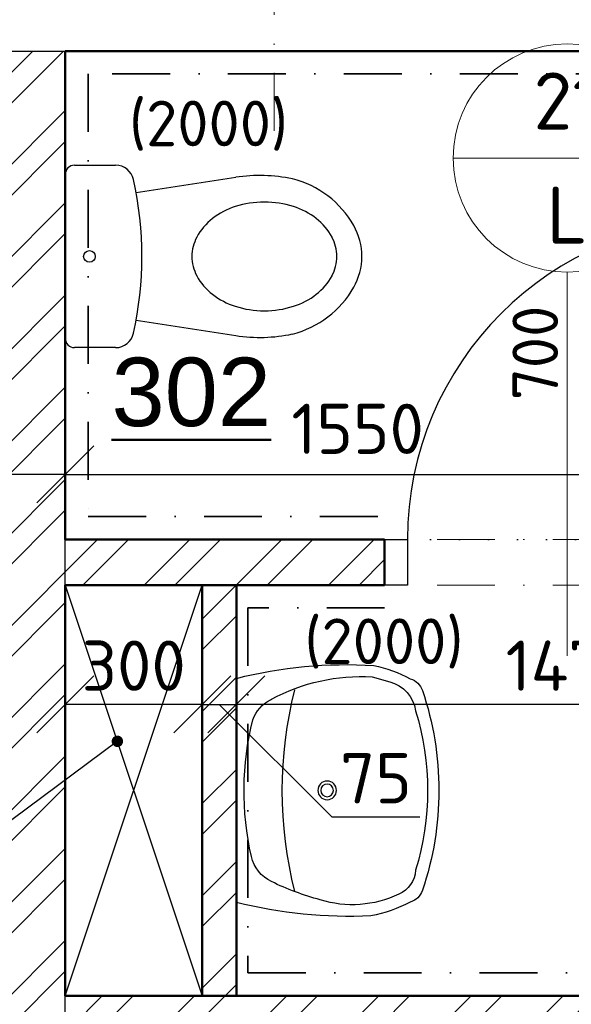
# Model space of a CAD drawing. Header units: millimetres. Extents: x -118752 to 407724, y -73278 to 155058.
# Tile 45 of 256: x 90874 to 92084, y -30197 to -28039. Entities that reach past the tile are written whole.
import ezdxf
from ezdxf.enums import TextEntityAlignment as Align

# ---------------------------------------------------------------- set-up
doc = ezdxf.new("R2010")
doc.units = ezdxf.units.MM
doc.header["$LTSCALE"] = 10
doc.linetypes.add('DASHDOT', pattern=[25.4, 12.7, -6.35, 0, -6.35])
doc.linetypes.add('DOT', pattern=[6.35, 0, -6.35])
for name, color, linetype in [('CA_2D-WC (65x40)', 7, 'Continuous'), ('CA_umyvadlo 1 (55x45)', 7, 'Continuous'), ('IN_SANITA', 7, 'Continuous')]:
    doc.layers.add(name, color=color, linetype=linetype)
for name, color, linetype, lineweight in [('CKBUBLINY', 1, 'Continuous', 18), ('CKBUBLINY_POPIS', 3, 'Continuous', 25), ('CKDVERE_', 7, 'Continuous', 25), ('CKDVERE_NADROVINOU', 1, 'DASHDOT', 18), ('CKDVERE_OSY', 1, 'Continuous', 18), ('CKDVERE_POPIS', 3, 'Continuous', 25), ('CKDVERE_ZARUBNE_RAM', 5, 'Continuous', 25), ('CKKOTY', 3, 'Continuous', 25), ('CKOBKLAD_POPIS', 3, 'Continuous', 25), ('CKPOPISM', 6, 'Continuous', 50), ('CKRASTR', 7, 'DASHDOT', 15), ('CKSTENY_PODROVINOU', 7, 'Continuous', 25), ('CKSTENY_REZ', 6, 'Continuous', 50), ('CKTEXTY_MALE', 3, 'Continuous', 18), ('obklady', 4, 'DASHDOT', 35), ('pohledy', 7, 'Continuous', 25), ('srafy', 7, 'Continuous', 18)]:
    doc.layers.add(name, color=color, linetype=linetype, lineweight=lineweight)
doc.layers.add('CKDVERE_DORAZ', color=7, linetype='DOT', lineweight=25, plot=False)
doc.styles.add('Arial', font='arial.ttf', dxfattribs={"width": 0.8})
doc.styles.get("Standard").update_dxf_attribs({"font": 'isocpeur.ttf'})
doc.dimstyles.new('CADKON', dxfattribs={"dimscale": 50, "dimtxt": 2.2, "dimasz": 2.5, "dimexe": 1.8, "dimexo": 5, "dimgap": 0.6, "dimtad": 1, "dimrnd": 1, "dimtxsty": 'Standard', "dimblk1": 'OBLIQUE', "dimblk2": 'OBLIQUE', "dimsah": 1, "dimcen": 2.5, "dimadec": 1, "dimazin": 2, "dimtfac": 1, "dimtdec": 4, "dimtix": 1, "dimtmove": 2, "dimatfit": 3, "dimldrblk": 'OPEN30', "dimfxl": 5, "dimfxlon": 1, "dimtolj": 1, "dimarcsym": 0})
doc.dimstyles.new('CADKON$7', dxfattribs={"dimscale": 100, "dimtxt": 2.5, "dimasz": 2.5, "dimexe": 1.8, "dimexo": 5, "dimgap": 0.6, "dimtad": 1, "dimrnd": 1, "dimtxsty": 'Standard', "dimblk1": 'OBLIQUE', "dimblk2": 'OBLIQUE', "dimsah": 1, "dimcen": 2.5, "dimadec": 1, "dimazin": 2, "dimtfac": 1, "dimtdec": 4, "dimtix": 1, "dimtmove": 0, "dimatfit": 3, "dimldrblk": 'DOTSMALL', "dimfxl": 5, "dimfxlon": 1, "dimtfill": 1, "dimtolj": 1, "dimarcsym": 0})

# ---------------------------------------------------------------- blocks, each defined once
blk = doc.blocks.new('_OBLIQUE')
at = {"color": 0, "linetype": 'ByBlock'}
blk.add_line((-0.5, -0.5), (0.5, 0.5), dxfattribs=at)
blk = doc.blocks.new('*D8087')
at = {"layer": 'CKKOTY', "color": 0, "lineweight": -2}
for p, q in [((90974.4, -28678), (90974.4, -28945.7)), ((92524.4, -28678), (92524.4, -28945.7)), ((90974.4, -29035.7), (92524.4, -29035.7))]:
    blk.add_line(p, q, dxfattribs=at)
at = {"layer": 'Defpoints', "color": 0}
for p in [(92524.4, -29035.7), (90974.4, -29178), (92524.4, -29178)]:
    blk.add_point(p, dxfattribs=at)
at = {"layer": 'CKKOTY', "color": 0, "lineweight": -2, "xscale": 125, "yscale": 125, "zscale": 125, "rotation": 180}
blk.add_blockref('_OBLIQUE', (90974.4, -29035.7), dxfattribs=at)
at = {"layer": 'CKKOTY', "color": 0, "lineweight": -2, "xscale": 125, "yscale": 125, "zscale": 125}
blk.add_blockref('_OBLIQUE', (92524.4, -29035.7), dxfattribs=at)
at = {"layer": 'CKKOTY', "color": 0, "insert": (91615.1, -28935.7), "char_height": 110, "attachment_point": 5}
blk.add_mtext('\\A1;1550', dxfattribs=at)
blk = doc.blocks.new('_Open90')
at = {"color": 0, "lineweight": -2}
for p, q in [((-0.5, 0.5), (0, 0)), ((0, 0), (-1, 0)), ((0, 0), (-0.5, -0.5))]:
    blk.add_line(p, q, dxfattribs=at)
blk = doc.blocks.new('*D8097')
at = {"layer": 'CKKOTY', "color": 0, "lineweight": -2}
for p, q in [((90974.4, -28678), (90974.4, -28945.7)), ((90774.4, -29285.7), (90774.4, -28945.7)), ((90974.4, -29035.7), (90774.4, -29035.7))]:
    blk.add_line(p, q, dxfattribs=at)
at = {"layer": 'Defpoints', "color": 0}
for p in [(90774.4, -29035.7), (90974.4, -29178), (90774.4, -30328)]:
    blk.add_point(p, dxfattribs=at)
at = {"layer": 'CKKOTY', "color": 0, "lineweight": -2, "xscale": 125, "yscale": 125, "zscale": 125, "rotation": 180}
blk.add_blockref('_OBLIQUE', (90774.4, -29035.7), dxfattribs=at)
at = {"layer": 'CKKOTY', "color": 0, "lineweight": -2, "xscale": 125, "yscale": 125, "zscale": 125}
blk.add_blockref('_OBLIQUE', (90974.4, -29035.7), dxfattribs=at)
at = {"layer": 'CKKOTY', "color": 0, "insert": (90488.7, -28848.3), "char_height": 110, "attachment_point": 5}
blk.add_mtext('\\A1;200', dxfattribs=at)
blk = doc.blocks.new('_Open30')
at = {"color": 0, "lineweight": -2}
for p, q in [((-1, 0.268), (0, 0)), ((0, 0), (-1, -0.268)), ((0, 0), (-1, 0))]:
    blk.add_line(p, q, dxfattribs=at)
blk = doc.blocks.new('*D8879')
at = {"layer": 'CKKOTY', "color": 0, "lineweight": -2}
for p, q in [((90974.4, -29528), (90974.4, -29629.7)), ((91274.4, -29528), (91274.4, -29629.7)), ((91274.4, -29539.7), (90974.4, -29539.7))]:
    blk.add_line(p, q, dxfattribs=at)
at = {"layer": 'Defpoints', "color": 0}
for p in [(90974.4, -29278), (91274.4, -29278), (90974.4, -29539.7)]:
    blk.add_point(p, dxfattribs=at)
at = {"layer": 'CKKOTY', "color": 0, "lineweight": -2, "xscale": 125, "yscale": 125, "zscale": 125, "rotation": 180}
blk.add_blockref('_OBLIQUE', (90974.4, -29539.7), dxfattribs=at)
at = {"layer": 'CKKOTY', "color": 0, "lineweight": -2, "xscale": 125, "yscale": 125, "zscale": 125}
blk.add_blockref('_OBLIQUE', (91274.4, -29539.7), dxfattribs=at)
at = {"layer": 'CKKOTY', "color": 0, "insert": (91124.4, -29454.7), "char_height": 110, "attachment_point": 5}
blk.add_mtext('\\A1;300', dxfattribs=at)
blk = doc.blocks.new('*D8882')
at = {"layer": 'CKKOTY', "color": 0, "lineweight": -2}
for p, q in [((91349.4, -29528), (91349.4, -29629.7)), ((92824.4, -29528), (92824.4, -29629.7)), ((92824.4, -29539.7), (91349.4, -29539.7))]:
    blk.add_line(p, q, dxfattribs=at)
at = {"layer": 'Defpoints', "color": 0}
for p in [(91349.4, -29278), (92824.4, -29278), (91349.4, -29539.7)]:
    blk.add_point(p, dxfattribs=at)
at = {"layer": 'CKKOTY', "color": 0, "lineweight": -2, "xscale": 125, "yscale": 125, "zscale": 125, "rotation": 180}
blk.add_blockref('_OBLIQUE', (91349.4, -29539.7), dxfattribs=at)
at = {"layer": 'CKKOTY', "color": 0, "lineweight": -2, "xscale": 125, "yscale": 125, "zscale": 125}
blk.add_blockref('_OBLIQUE', (92824.4, -29539.7), dxfattribs=at)
at = {"layer": 'CKKOTY', "color": 0, "insert": (92086.9, -29454.7), "char_height": 110, "attachment_point": 5}
blk.add_mtext('\\A1;1475', dxfattribs=at)
blk = doc.blocks.new('*D8937')
at = {"layer": 'CKKOTY', "color": 0, "lineweight": -2}
for p, q in [((91274.4, -29528), (91274.4, -29629.7)), ((91349.4, -29528), (91349.4, -29629.7)), ((91274.4, -29539.7), (91349.4, -29539.7)), ((91559.3, -29786.4), (91311.9, -29539.7)), ((91751.3, -29786.4), (91559.3, -29786.4))]:
    blk.add_line(p, q, dxfattribs=at)
at = {"layer": 'Defpoints', "color": 0}
for p in [(91274.4, -29278), (91349.4, -29278), (91349.4, -29539.7)]:
    blk.add_point(p, dxfattribs=at)
at = {"layer": 'CKKOTY', "color": 0, "lineweight": -2, "xscale": 125, "yscale": 125, "zscale": 125, "rotation": 180}
blk.add_blockref('_OBLIQUE', (91274.4, -29539.7), dxfattribs=at)
at = {"layer": 'CKKOTY', "color": 0, "lineweight": -2, "xscale": 125, "yscale": 125, "zscale": 125}
blk.add_blockref('_OBLIQUE', (91349.4, -29539.7), dxfattribs=at)
at = {"layer": 'CKKOTY', "color": 0, "insert": (91655.3, -29701.4), "char_height": 110, "attachment_point": 5}
blk.add_mtext('\\A1;75', dxfattribs=at)
blk = doc.blocks.new('2D-WC (65x40)_P')
at = {"layer": 'CA_2D-WC (65x40)', "linetype": 'ByBlock'}
for p, q in [((0.0501, 0.1998), (0.1401, 0.1998)), ((0.03, -0.1797), (0.03, 0.1797)), ((0.1851, 0.14), (0.4036, 0.1734)), ((0.1851, -0.14), (0.4036, -0.1734)), ((0.1401, -0.1998), (0.0501, -0.1998))]:
    blk.add_line(p, q, dxfattribs=at)
blk.add_circle((0.083, 0), 0.0128, dxfattribs=at)
for centre, radius, start, end in [((0.0501, 0.1797), 0.0201, 90, 180), ((0.1401, 0.1596), 0.0402, 12.6081, 90), ((0.4562, -0.1706), 0.348, 78.1176, 98.6985), ((-0.5734, 0), 0.7713, 347.3919, 12.6081), ((0.4757, -0.0379), 0.2144, 29.4763, 75.8981), ((0.4521, -0.0463), 0.1632, 107.6829, 127.5847), ((0.4663, -0.0909), 0.21, 90, 107.6829), ((0.4663, -0.0909), 0.21, 72.3171, 90), ((0.4806, -0.0463), 0.1632, 52.4153, 72.3171), ((0.4303, -0.018), 0.1274, 127.5847, 151.7125), ((0.5024, -0.018), 0.1274, 28.2875, 52.4153), ((0.5424, 0), 0.1376, 0, 29.4069), ((0.3969, 0), 0.0894, 151.7125, 180), ((0.5358, 0), 0.0894, 0, 28.2875), ((0.3969, 0), 0.0894, 180, 208.2875), ((0.5358, 0), 0.0894, 331.7125, 0), ((0.5424, 0), 0.1376, 330.5931, 0), ((0.4303, 0.018), 0.1274, 208.2875, 232.4153), ((0.5024, 0.018), 0.1274, 307.5847, 331.7125), ((0.4521, 0.0463), 0.1632, 232.4153, 252.3171), ((0.4757, 0.0379), 0.2144, 284.1019, 330.5237), ((0.4806, 0.0463), 0.1632, 287.6829, 307.5847), ((0.4663, 0.0909), 0.21, 252.3171, 270), ((0.4663, 0.0909), 0.21, 270, 287.6829), ((0.1401, -0.1596), 0.0402, 270, 347.3919), ((0.4562, 0.1706), 0.348, 261.3015, 281.8824), ((0.0501, -0.1797), 0.0201, 180, 270)]:
    blk.add_arc(centre, radius, start, end, dxfattribs=at)
blk = doc.blocks.new('umyvadlo 1 (55x45)_P')
at = {"layer": 'CA_umyvadlo 1 (55x45)', "linetype": 'ByBlock'}
for points in [[(-0.2448, 0.0002, 0.077931), (-0.2731, -0.3008, 0.068031), (-0.2441, -0.381, 0.244962), (-0.2183, -0.4075, 0.165243), (0.2196, -0.4075, 0.244752), (0.2453, -0.381, 0.072964), (0.2756, -0.2947, 0.073303), (0.246, 0.0002)], [(-0.1991, -0.0766, 0.13917), (-0.2483, -0.2973), (-0.2369, -0.3358, 0.309536), (-0.174, -0.3925, 0.150009), (0.1756, -0.3925, 0.287481), (0.2281, -0.3557, 0.190467), (0.2403, -0.1835, 0.04778), (0.2004, -0.0766, 0.225267), (0.1455, -0.0326, 0.117325), (-0.1541, -0.0357, 0.189059), (-0.198, -0.0744)]]:
    blk.add_lwpolyline(points, format="xyb", close=True, dxfattribs=at)
blk.add_lwpolyline([(-0.2199, -0.1274, -0.125328), (0.2222, -0.1274)], format="xyb", dxfattribs=at)
for radius in [0.0204, 0.0139]:
    blk.add_circle((0.0006, -0.1987), radius, dxfattribs=at)
blk = doc.blocks.new('CK_BUBBLE_2_0_0')
at = {"color": 0, "linetype": 'ByBlock', "lineweight": -2}
blk.add_line((1, 0), (-1, 0), dxfattribs=at)
blk.add_circle((0, 0), 1, dxfattribs=at)
blk = doc.blocks.new('CKBL2112015103731', base_point=(91575.6, -29013.2))

msp = doc.modelspace()

# ---------------------------------------------------------------- hatches: boundary and pattern name
at = {"layer": 'srafy', "transparency": 33554661}
h = msp.add_hatch(dxfattribs=at)
h.set_pattern_fill('ANSI32', color=256, scale=15, style=0)
h.paths.add_polyline_path([(94124.387, -29177.976), (94074.387, -29177.976), (94024.387, -29177.976), (94024.387, -29277.976), (94124.387, -29277.976), (94174.387, -29277.976), (94224.387, -29277.976), (94224.387, -28107.948), (94124.387, -28107.948)])
h.paths.add_polyline_path([(92824.387, -29277.976), (92924.387, -29277.976), (93224.387, -29277.976), (93224.387, -29177.976), (92899.387, -29177.976), (92824.387, -29177.976), (92624.387, -29177.976), (92524.387, -29177.976), (92474.387, -29177.976), (92474.387, -29277.976)])
h.paths.add_polyline_path([(92624.387, -28677.976), (92624.387, -28602.976), (92624.387, -28107.948), (92524.387, -28107.948), (92524.387, -29177.976), (92624.387, -29177.976)])
h.paths.add_polyline_path([(92824.387, -28677.976), (92824.387, -29127.976), (92899.387, -29127.976), (92899.387, -28602.976), (92674.387, -28602.976), (92674.387, -28677.976)])
h.paths.add_polyline_path([(91674.387, -29277.976), (91674.387, -29177.976), (90974.387, -29177.976), (90974.387, -29277.976), (91274.387, -29277.976), (91349.387, -29277.976)])
h.paths.add_polyline_path([(91274.387, -29277.976), (91274.387, -30177.976), (91349.387, -30177.976), (91349.387, -29973.401), (91349.387, -29482.552), (91349.387, -29277.976)])
h.paths.add_polyline_path([(90974.387, -29277.976), (90974.387, -29177.976), (90974.387, -28737.671), (90974.387, -28378.281), (90974.387, -28107.948), (90774.387, -28107.948), (90774.387, -29831.798), (90803.662, -29831.798), (90974.387, -29705.123)])
h.paths.add_polyline_path([(90803.662, -29831.798), (90774.387, -29831.798), (90774.387, -30327.976), (90974.387, -30327.976), (90974.387, -30277.976), (90974.387, -30177.976), (90974.387, -29705.123)])
h.paths.add_polyline_path([(91349.387, -30177.976), (91274.387, -30177.976), (90974.387, -30177.976), (90974.387, -30277.976), (92724.387, -30277.976), (92724.387, -30177.976)])
h.paths.add_polyline_path([(90774.387, -31282.981), (90774.387, -32277.976), (90974.387, -32277.976), (90974.387, -32177.976), (90974.387, -31127.976), (90774.387, -31127.976), (90774.387, -31182.981)])
h.paths.add_polyline_path([(90974.387, -32277.976), (92724.387, -32277.976), (92724.387, -32177.976), (90974.387, -32177.976)])
edge = h.paths.add_edge_path()
edge.add_line((92724.493, -31481.881), (92724.493, -31972.729))
edge.add_arc((92483.669, -31027.275), 975.643, 284.28396, 284.290357, ccw=False)
edge.add_line((92724.387, -31972.756), (92724.387, -32177.976))
edge.add_line((92724.387, -32177.976), (92724.387, -32277.976))
edge.add_line((92724.387, -32277.976), (92824.387, -32277.976))
edge.add_line((92824.387, -32277.976), (92924.387, -32277.976))
edge.add_line((92924.387, -32277.976), (92924.387, -30177.976))
edge.add_line((92924.387, -30177.976), (92824.387, -30177.976))
edge.add_line((92824.387, -30177.976), (92724.387, -30177.976))
edge.add_line((92724.387, -30177.976), (92724.387, -30277.976))
edge.add_line((92724.387, -30277.976), (92724.387, -30546.167))
edge.add_arc((92704.393, -30548.226), 20.1, 0, 5.87977, ccw=False)
edge.add_line((92724.493, -30548.226), (92724.493, -30907.616))
edge.add_arc((92704.393, -30907.616), 20.1, 354.12023, 360, ccw=False)
edge.add_line((92724.387, -30909.675), (92724.387, -31481.854))
edge.add_arc((92476.719, -32467.428), 1016.217, 75.887898, 75.894056, ccw=False)
h.paths.add_polyline_path([(92750.767, -28673.889), (92750.767, -28467.222), (94737.433, -28467.222), (94737.433, -28673.889)], flags=24)
h.paths.add_polyline_path([(93090.767, -28673.889), (93090.767, -28467.222), (94397.433, -28467.222), (94397.433, -28673.889)], flags=24)
h.paths.add_polyline_path([(93105.767, -28673.889), (93105.767, -28467.222), (94382.433, -28467.222), (94382.433, -28673.889)], flags=24)
h.paths.add_polyline_path([(92592.387, -28868.243), (92856.387, -28868.243), (92856.387, -29033.243), (92592.387, -29033.243)], flags=24)
h.paths.add_polyline_path([(92592.387, -28868.243), (92856.387, -28868.243), (92856.387, -29033.243), (92592.387, -29033.243)], flags=24)
h.paths.add_polyline_path([(92750.767, -28673.889), (92750.767, -28467.222), (94737.433, -28467.222), (94737.433, -28673.889)], flags=24)
h.paths.add_polyline_path([(90257.215, -28963.123), (90257.215, -28756.457), (92243.882, -28756.457), (92243.882, -28963.123)], flags=24)
h.paths.add_polyline_path([(90597.215, -28963.123), (90597.215, -28756.457), (91903.882, -28756.457), (91903.882, -28963.123)], flags=24)
h.paths.add_polyline_path([(90877.215, -28963.123), (90877.215, -28796.457), (91623.882, -28796.457), (91623.882, -28963.123)], flags=24)
h.paths.add_polyline_path([(90612.215, -28963.123), (90612.215, -28756.457), (91888.882, -28756.457), (91888.882, -28963.123)], flags=24)
h.paths.add_polyline_path([(90680.731, -31418.442), (90944.731, -31418.442), (90944.731, -31583.442), (90680.731, -31583.442)], flags=24)

# ---------------------------------------------------------------- linework, layer by layer
at = {"layer": 'CKBUBLINY'}
msp.add_line((92074.387, -29432.976), (92074.387, -29432.976), dxfattribs=at)
at = {"layer": 'CKDVERE_'}
msp.add_arc((92424.387, -29177.976), 700, 90, 180, dxfattribs=at)
at = {"layer": 'CKDVERE_DORAZ'}
msp.add_line((92474.387, -29177.976), (91674.387, -29177.976), dxfattribs=at)
at = {"layer": 'CKDVERE_NADROVINOU'}
for p, q in [((92424.387, -29177.976), (91724.387, -29177.976)), ((92424.387, -29277.976), (91724.387, -29277.976))]:
    msp.add_line(p, q, dxfattribs=at)
at = {"layer": 'CKDVERE_OSY'}
msp.add_line((92074.387, -29432.976), (92074.387, -28592.355), dxfattribs=at)
at = {"layer": 'CKDVERE_ZARUBNE_RAM'}
for p, q in [((91674.387, -29177.976), (91724.387, -29177.976)), ((91674.387, -29277.976), (91674.387, -29177.976)), ((91724.387, -29177.976), (91724.387, -29277.976)), ((91724.387, -29277.976), (91674.387, -29277.976))]:
    msp.add_line(p, q, dxfattribs=at)
at = {"layer": 'CKRASTR'}
msp.add_line((91432.373, -28282.981), (91432.373, -25282.981), dxfattribs=at)
at = {"layer": 'CKSTENY_PODROVINOU'}
for p, q in [((90774.387, -28107.948), (90974.387, -28107.948)), ((90974.387, -30277.976), (90974.387, -30177.976))]:
    msp.add_line(p, q, dxfattribs=at)
at = {"layer": 'CKSTENY_PODROVINOU', "color": 0, "linetype": 'Continuous'}
msp.add_line((90974.387, -29277.976), (90974.387, -29177.976), dxfattribs=at)
at = {"layer": 'CKSTENY_REZ'}
for p, q in [((90974.387, -28107.948), (92524.387, -28107.948)), ((90974.387, -29177.976), (90974.387, -28107.948)), ((90974.387, -29177.976), (91674.387, -29177.976)), ((91674.387, -29177.976), (91674.387, -29277.976)), ((90974.387, -29277.976), (91674.387, -29277.976)), ((90974.387, -30177.976), (90974.387, -29277.976)), ((91274.387, -29277.976), (91274.387, -30177.976)), ((91349.387, -29277.976), (91349.387, -30177.976)), ((92824.387, -30177.976), (90974.387, -30177.976))]:
    msp.add_line(p, q, dxfattribs=at)
at = {"layer": 'obklady'}
for points in [[(92474.387, -29177.976), (92474.387, -28157.948), (91024.387, -28157.948), (91024.387, -29127.976), (91674.387, -29127.976)], [(91674.387, -29327.976), (91374.387, -29327.976), (91374.387, -30127.976), (92824.387, -30127.976)]]:
    msp.add_lwpolyline(points, dxfattribs=at)
at = {"layer": 'pohledy'}
for p, q in [((90974.387, -30177.976), (91274.387, -29277.976)), ((90974.387, -29277.976), (91274.387, -30177.976))]:
    msp.add_line(p, q, dxfattribs=at)

# ---------------------------------------------------------------- block references
at = {"layer": 'CKBUBLINY'}
ref = msp.add_blockref('CK_BUBBLE_2_0_0', (92074.387, -28342.355), dxfattribs=dict(at, xscale=250, yscale=250, zscale=250))
ref.add_attrib('NUM1', '21', dxfattribs={"layer": 'CKBUBLINY_POPIS', "height": 125}).set_placement((92074.387, -28279.855), align=Align.CENTER)
ref.add_attrib('NUM2', 'L', dxfattribs={"layer": 'CKBUBLINY_POPIS', "height": 125}).set_placement((92074.387, -28404.855), align=Align.TOP_CENTER)
at = {"layer": 'CKPOPISM'}
ref = msp.add_blockref('CKBL2112015103731', (91250.549, -28929.79), dxfattribs=dict(at, xscale=0.5, yscale=0.5, zscale=0.5))
ref.add_attrib('CISLO', '%%U302', dxfattribs={"height": 150, "style": 'Arial'}).set_placement((91250.549, -28929.79), align=Align.CENTER)
at = {"layer": 'IN_SANITA', "linetype": 'Continuous', "xscale": 1000, "yscale": 1000, "zscale": 1000}
msp.add_blockref('2D-WC (65x40)_P', (90944.387, -28557.976), dxfattribs=at)
at = {"layer": 'IN_SANITA', "linetype": 'Continuous', "xscale": -1000, "yscale": 1000, "zscale": 1000, "rotation": 89.99999999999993}
msp.add_blockref('umyvadlo 1 (55x45)_P', (91349.598, -29727.36), dxfattribs=at)

# ---------------------------------------------------------------- texts
at = {"layer": 'CKDVERE_POPIS'}
msp.add_text('  700', height=100, rotation=90, dxfattribs=at).set_placement((92054.387, -28832.976), align=Align.CENTER)
at = {"layer": 'CKOBKLAD_POPIS'}
for p in [(91288.38, -28266.524), (91672.831, -29401.195)]:
    msp.add_text('(2000)', height=100, dxfattribs=at).set_placement(p, align=Align.MIDDLE_CENTER)

# ---------------------------------------------------------------- dimensions: what is measured, and where the dimension line sits
at = {"layer": 'CKKOTY'}
for base, p1, p2, override, picture, middle in [((90774.387, -29035.743), (90974.387, -29177.976), (90774.387, -30327.976), {"dimscale": 50, "dimexo": 10, "dimtmove": 2}, '*D8097', (90488.66, -28848.319)), ((92524.387, -29035.743), (90974.387, -29177.976), (92524.387, -29177.976), {"dimscale": 50, "dimexo": 10, "dimldrblk": 'Open90'}, '*D8087', (91615.112, -28935.716)), ((91349.387, -29539.718), (91274.387, -29277.976), (91349.387, -29277.976), {"dimtmove": 1}, '*D8937', (91589.313, -29786.437))]:
    dim = msp.add_linear_dim(base=base, p1=p1, p2=p2, dimstyle='CADKON', override=override, dxfattribs=at)
    dim.commit()
    dim.dimension.update_dxf_attribs({"geometry": picture, "text_midpoint": middle, "dimtype": 160})
dim = msp.add_linear_dim(base=(90974.387, -29539.718), p1=(91274.387, -29277.976), p2=(90974.387, -29277.976), dimstyle='CADKON', override={"dimtmove": 2}, dxfattribs=at)
dim.commit()
dim.dimension.update_dxf_attribs({"geometry": '*D8879', "text_midpoint": (91124.387, -29454.718)})
dim = msp.add_linear_dim(base=(91349.387, -29539.718), p1=(92824.387, -29277.976), p2=(91349.387, -29277.976), dimstyle='CADKON', dxfattribs=at)
dim.commit()
dim.dimension.update_dxf_attribs({"geometry": '*D8882', "text_midpoint": (92086.887, -29454.718)})

# ---------------------------------------------------------------- leaders
at = {"layer": 'CKTEXTY_MALE', "annotation_type": 0, "has_hookline": 1, "hookline_direction": 1, "text_width": 540.5}
msp.add_leader([(91088.537, -29620.426), (90803.662, -29831.798), (90703.662, -29831.798)], dimstyle='CADKON$7', override={"dimtxt": 2.3, "dimasz": 1}, dxfattribs=at)

doc.saveas('drawing.dxf')
